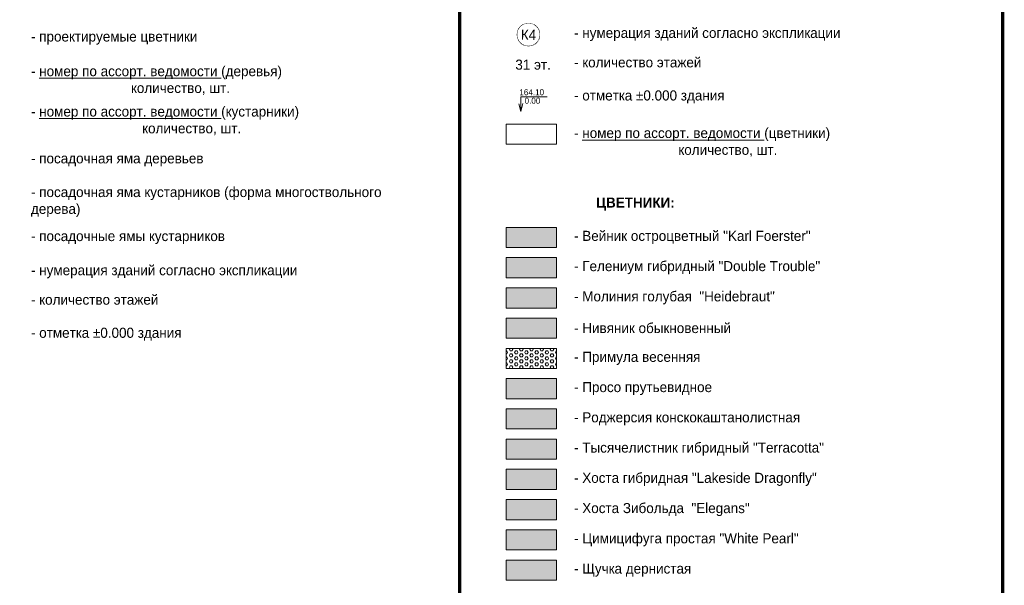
# Model space of a CAD drawing. Header units: millimetres. Extents: x 4385 to 11928, y 17253 to 36963.
# Tile 247 of 256: x 7784 to 7930, y 18672 to 18756. Entities that reach past the tile are written whole.
import ezdxf
from ezdxf.enums import TextEntityAlignment as Align

# ---------------------------------------------------------------- set-up
doc = ezdxf.new("R2010")
doc.units = ezdxf.units.MM
doc.layers.add('ОЗЕЛ_Ботаническая_Р$0$ГП_рамка', color=7, linetype='Continuous', lineweight=15, true_color=0x000000)
doc.layers.add('ОЗЕЛ_Ботаническая_Р$0$ГП_текст_здан_номера_500', color=7, linetype='Continuous', lineweight=5, true_color=0x000000)
doc.layers.add('ОЗЕЛ_Ботаническая_Р$0$Озел_цветники', color=7, linetype='Continuous', lineweight=0)
doc.styles.add('ОЗЕЛ_Ботаническая_Р$0$GENERATED_STYLE_1', font='GOTHIC.TTF')

# ---------------------------------------------------------------- blocks, each defined once
blk = doc.blocks.new('ОЗЕЛ_Ботаническая_Р$0$П(2018)-170801_Пятницкое_ГП(к)$0$Индекс_номер дома')
at = {"layer": 'ОЗЕЛ_Ботаническая_Р$0$ГП_текст_здан_номера_500'}
blk.add_lwpolyline([(2.15, -4.46), (2.55, -4.25), (2.92, -4), (3.27, -3.72), (3.6, -3.41), (3.89, -3.07), (4.16, -2.71), (4.39, -2.32), (4.58, -1.92), (4.74, -1.5), (4.86, -1.06), (4.94, -0.62), (4.98, -0.17), (4.98, 0.28), (4.94, 0.72), (4.86, 1.16), (4.74, 1.6), (4.58, 2.02), (4.39, 2.42), (4.16, 2.81), (3.89, 3.17), (3.6, 3.51), (3.27, 3.82), (2.92, 4.1), (2.55, 4.35), (2.15, 4.56), (1.74, 4.74), (1.31, 4.88), (0.87, 4.98), (0.43, 5.04), (-0.02, 5.06), (-0.47, 5.04), (-0.92, 4.98), (-1.35, 4.88), (-1.78, 4.74), (-2.19, 4.56), (-2.59, 4.35), (-2.96, 4.1), (-3.32, 3.82), (-3.64, 3.51), (-3.94, 3.17), (-4.2, 2.81), (-4.43, 2.42), (-4.63, 2.02), (-4.78, 1.6), (-4.9, 1.16), (-4.98, 0.72), (-5.02, 0.28), (-5.02, -0.17), (-4.98, -0.62), (-4.9, -1.06), (-4.78, -1.5), (-4.63, -1.92), (-4.43, -2.32), (-4.2, -2.71), (-3.94, -3.07), (-3.64, -3.41), (-3.32, -3.72), (-2.96, -4), (-2.59, -4.25), (-2.19, -4.46), (-1.78, -4.64), (-1.35, -4.78), (-0.92, -4.88), (-0.47, -4.94), (-0.02, -4.96), (-0.02, -4.96), (0.43, -4.94), (0.87, -4.88), (1.31, -4.78), (1.74, -4.64)], close=True, dxfattribs=at)
at = {"layer": 'ОЗЕЛ_Ботаническая_Р$0$ГП_текст_здан_номера_500', "style": 'ОЗЕЛ_Ботаническая_Р$0$GENERATED_STYLE_1'}
blk.add_attdef('№ДОМА', text='', height=4, dxfattribs=at).set_placement((-0.02, -0.01), align=Align.MIDDLE_CENTER)
blk.add_wipeout([(2.15, -4.46), (2.55, -4.25), (2.92, -4), (3.27, -3.72), (3.6, -3.41), (3.89, -3.07), (4.16, -2.71), (4.39, -2.32), (4.58, -1.92), (4.74, -1.5), (4.86, -1.06), (4.94, -0.62), (4.98, -0.17), (4.98, 0.28), (4.94, 0.72), (4.86, 1.16), (4.74, 1.6), (4.58, 2.02), (4.39, 2.42), (4.16, 2.81), (3.89, 3.17), (3.6, 3.51), (3.27, 3.82), (2.92, 4.1), (2.55, 4.35), (2.15, 4.56), (1.74, 4.74), (1.31, 4.88), (0.87, 4.98), (0.43, 5.04), (-0.02, 5.06), (-0.47, 5.04), (-0.92, 4.98), (-1.35, 4.88), (-1.78, 4.74), (-2.19, 4.56), (-2.59, 4.35), (-2.96, 4.1), (-3.32, 3.82), (-3.64, 3.51), (-3.94, 3.17), (-4.2, 2.81), (-4.43, 2.42), (-4.63, 2.02), (-4.78, 1.6), (-4.9, 1.16), (-4.98, 0.72), (-5.02, 0.28), (-5.02, -0.17), (-4.98, -0.62), (-4.9, -1.06), (-4.78, -1.5), (-4.63, -1.92), (-4.43, -2.32), (-4.2, -2.71), (-3.94, -3.07), (-3.64, -3.41), (-3.32, -3.72), (-2.96, -4), (-2.59, -4.25), (-2.19, -4.46), (-1.78, -4.64), (-1.35, -4.78), (-0.92, -4.88), (-0.47, -4.94), (-0.02, -4.96), (-0.02, -4.96), (0.43, -4.94), (0.87, -4.88), (1.31, -4.78), (1.74, -4.64)]).dxf.layer = 'ОЗЕЛ_Ботаническая_Р$0$ГП_текст_здан_номера_500'
blk = doc.blocks.new('ОЗЕЛ_Ботаническая_Р')
at = {"layer": 'ОЗЕЛ_Ботаническая_Р$0$Озел_цветники', "true_color": 0xd4ce8c}
h = blk.add_hatch(color=53, dxfattribs=at)
h.dxf.hatch_style = 1
h.paths.add_polyline_path([(7856.02, 18724.95), (7863.52, 18724.95), (7863.52, 18721.95), (7856.02, 18721.95)])
at = {"layer": 'ОЗЕЛ_Ботаническая_Р$0$Озел_цветники', "true_color": 0xf8d731}
h = blk.add_hatch(color=40, dxfattribs=at)
h.dxf.hatch_style = 1
h.paths.add_polyline_path([(7856.02, 18720.45), (7863.52, 18720.45), (7863.52, 18717.45), (7856.02, 18717.45)])
at = {"layer": 'ОЗЕЛ_Ботаническая_Р$0$Озел_цветники', "true_color": 0x7ca500}
h = blk.add_hatch(color=64, dxfattribs=at)
h.dxf.hatch_style = 1
h.paths.add_polyline_path([(7856.02, 18715.95), (7863.52, 18715.95), (7863.52, 18712.95), (7856.02, 18712.95)])
at = {"layer": 'ОЗЕЛ_Ботаническая_Р$0$Озел_цветники', "true_color": 0xe6debc}
h = blk.add_hatch(color=254, dxfattribs=at)
h.dxf.hatch_style = 1
h.paths.add_polyline_path([(7856.02, 18711.45), (7863.52, 18711.45), (7863.52, 18708.45), (7856.02, 18708.45)])
at = {"layer": 'ОЗЕЛ_Ботаническая_Р$0$Озел_цветники', "true_color": 0x000000}
h = blk.add_hatch(dxfattribs=at)
h.set_pattern_fill('HEX', color=18, scale=0.08)
h.set_pattern_definition([(0, (85.7325, 2.03086), (0, 0.439940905), [0.254, -0.508]), (120, (85.7325, 2.03086), (-0.381, -0.219970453), [0.254, -0.508]), (60, (85.9865, 2.03086), (-0.381, 0.219970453), [0.254, -0.508])])
h.paths.add_polyline_path([(7856.02, 18706.95), (7863.52, 18706.95), (7863.52, 18703.95), (7856.02, 18703.95)])
at = {"layer": 'ОЗЕЛ_Ботаническая_Р$0$Озел_цветники', "true_color": 0x9e993d}
h = blk.add_hatch(color=55, dxfattribs=at)
h.dxf.hatch_style = 1
h.paths.add_polyline_path([(7856.02, 18702.45), (7863.52, 18702.45), (7863.52, 18699.45), (7856.02, 18699.45)])
at = {"layer": 'ОЗЕЛ_Ботаническая_Р$0$Озел_цветники', "true_color": 0xffcf9e}
h = blk.add_hatch(color=31, dxfattribs=at)
h.dxf.hatch_style = 1
h.paths.add_polyline_path([(7856.02, 18697.95), (7863.52, 18697.95), (7863.52, 18694.95), (7856.02, 18694.95)])
at = {"layer": 'ОЗЕЛ_Ботаническая_Р$0$Озел_цветники'}
h = blk.add_hatch(color=40, dxfattribs=at)
h.dxf.hatch_style = 1
h.paths.add_polyline_path([(7856.02, 18693.45), (7863.52, 18693.45), (7863.52, 18690.45), (7856.02, 18690.45)])
at = {"layer": 'ОЗЕЛ_Ботаническая_Р$0$Озел_цветники', "true_color": 0xa4db00}
h = blk.add_hatch(color=62, dxfattribs=at)
h.dxf.hatch_style = 1
h.paths.add_polyline_path([(7856.02, 18688.95), (7863.52, 18688.95), (7863.52, 18685.95), (7856.02, 18685.95)])
at = {"layer": 'ОЗЕЛ_Ботаническая_Р$0$Озел_цветники'}
h = blk.add_hatch(color=133, dxfattribs=at)
h.dxf.hatch_style = 1
h.paths.add_polyline_path([(7856.02, 18684.45), (7863.52, 18684.45), (7863.52, 18681.45), (7856.02, 18681.45)])
at = {"layer": 'ОЗЕЛ_Ботаническая_Р$0$Озел_цветники', "true_color": 0x9898cc}
h = blk.add_hatch(color=253, dxfattribs=at)
h.dxf.hatch_style = 1
h.paths.add_polyline_path([(7856.02, 18679.95), (7863.52, 18679.95), (7863.52, 18676.95), (7856.02, 18676.95)])
at = {"layer": 'ОЗЕЛ_Ботаническая_Р$0$Озел_цветники', "true_color": 0xab8854}
h = blk.add_hatch(color=45, dxfattribs=at)
h.dxf.hatch_style = 1
h.paths.add_polyline_path([(7856.02, 18675.45), (7863.52, 18675.45), (7863.52, 18672.45), (7856.02, 18672.45)])
at = {"layer": 'ОЗЕЛ_Ботаническая_Р$0$ГП_рамка', "ltscale": 100}
for p, q in [((7858.19, 18744.38), (7862.1, 18744.38)), ((7858.19, 18744.38), (7858.19, 18742.19)), ((7858.19, 18742.19), (7857.91, 18743.34)), ((7858.19, 18742.19), (7858.48, 18743.37))]:
    blk.add_line(p, q, dxfattribs=at)
at = {"layer": 'ОЗЕЛ_Ботаническая_Р$0$ГП_рамка', "color": 5, "const_width": 0.5}
for points in [[(7768.21, 18832.99), (7849.07, 18832.99), (7849.07, 18507.28), (7768.21, 18507.28)], [(7849.07, 18832.99), (7929.93, 18832.99), (7929.93, 18507.28), (7849.07, 18507.28)]]:
    blk.add_lwpolyline(points, close=True, dxfattribs=at)
at = {"layer": 'ОЗЕЛ_Ботаническая_Р$0$ГП_рамка', "color": 7, "true_color": 0xffffff}
blk.add_lwpolyline([(7856.02, 18740.32), (7863.52, 18740.32), (7863.52, 18737.32), (7856.02, 18737.32)], close=True, dxfattribs=at)
at = {"layer": 'ОЗЕЛ_Ботаническая_Р$0$ГП_рамка'}
for points in [[(7856.02, 18724.95), (7863.52, 18724.95), (7863.52, 18721.95), (7856.02, 18721.95)], [(7856.02, 18720.45), (7863.52, 18720.45), (7863.52, 18717.45), (7856.02, 18717.45)], [(7856.02, 18715.95), (7863.52, 18715.95), (7863.52, 18712.95), (7856.02, 18712.95)], [(7856.02, 18711.45), (7863.52, 18711.45), (7863.52, 18708.45), (7856.02, 18708.45)], [(7856.02, 18706.95), (7863.52, 18706.95), (7863.52, 18703.95), (7856.02, 18703.95)], [(7856.02, 18702.45), (7863.52, 18702.45), (7863.52, 18699.45), (7856.02, 18699.45)], [(7856.02, 18697.95), (7863.52, 18697.95), (7863.52, 18694.95), (7856.02, 18694.95)], [(7856.02, 18693.45), (7863.52, 18693.45), (7863.52, 18690.45), (7856.02, 18690.45)], [(7856.02, 18688.95), (7863.52, 18688.95), (7863.52, 18685.95), (7856.02, 18685.95)], [(7856.02, 18684.45), (7863.52, 18684.45), (7863.52, 18681.45), (7856.02, 18681.45)], [(7856.02, 18679.95), (7863.52, 18679.95), (7863.52, 18676.95), (7856.02, 18676.95)], [(7856.02, 18675.45), (7863.52, 18675.45), (7863.52, 18672.45), (7856.02, 18672.45)]]:
    blk.add_lwpolyline(points, close=True, dxfattribs=at)
at = {"layer": 'ОЗЕЛ_Ботаническая_Р$0$ГП_рамка', "char_height": 1.5, "attachment_point": 4, "style": 'ОЗЕЛ_Ботаническая_Р$0$GENERATED_STYLE_1'}
for s, insert, width in [('- нумерация зданий согласно экспликации', (7866.11, 18753.66), 49.52), ('- проектируемые цветники', (7785.25, 18753.12), 44.0942), ('- количество этажей', (7866.11, 18749.49), 52.6855), ('\\pxql;- {\\Lномер по ассорт. ведомости} (деревья)\\P\\pqc;количество, шт.', (7785.25, 18746.8), 44.5266), ('- отметка %%P0.000 здания', (7866.11, 18744.36), 52.6855), ('\\pxql;- {\\Lномер по ассорт. ведомости} (кустарники)\\P\\pqc;количество, шт.', (7785.25, 18740.8), 47.8567), ('\\pxql;- {\\Lномер по ассорт. ведомости} (цветники)\\P\\pqc;количество, шт.', (7866.11, 18737.6), 45.8133), ('- посадочная яма деревьев', (7785.25, 18734.99), 53.9889), ('- посадочная яма кустарников (форма многоствольного дерева)', (7785.25, 18728.73), 53.9889), ('\\pxqc;{\\fCentury Gothic|b1|i0|c204|p34;ЦВЕТНИКИ:}', (7844.82, 18728.42), 60.8763), ('- посадочные ямы кустарников', (7785.25, 18723.43), 53.9889), ('- Вейник остроцветный "Karl Foerster"', (7866.11, 18723.46), 53.9889), ('- нумерация зданий согласно экспликации', (7785.25, 18718.35), 49.52), ('- Гелениум гибридный "Double Trouble"', (7866.11, 18718.96), 53.9889), ('- количество этажей', (7785.25, 18714.18), 52.6855), ('- Молиния голубая  "Heidebraut"', (7866.11, 18714.46), 53.9889), ('- отметка %%P0.000 здания', (7785.25, 18709.05), 52.6855), ('- Нивяник обыкновенный', (7866.11, 18709.96), 53.9889), ('- Примула весенняя', (7866.11, 18705.46), 53.9889), ('- Просо прутьевидное', (7866.11, 18700.96), 53.9889), ('- Роджерсия конскокаштанолистная', (7866.11, 18696.46), 60.2187), ('- Тысячелистник гибридный "Terracotta"', (7866.11, 18691.96), 53.9889), ('- Хоста гибридная "Lakeside Dragonfly"', (7866.11, 18687.46), 53.9889), ('- Хоста Зибольда  "Elegans"', (7866.11, 18682.96), 53.9889), ('- Цимицифуга простая "White Pearl"', (7866.11, 18678.46), 53.9889), ('- Щучка дернистая', (7866.11, 18673.96), 53.9889)]:
    blk.add_mtext(s, dxfattribs=dict(at, insert=insert, width=width))
at = {"layer": 'ОЗЕЛ_Ботаническая_Р$0$ГП_текст_здан_номера_500', "linetype": 'Continuous', "style": 'ОЗЕЛ_Ботаническая_Р$0$GENERATED_STYLE_1'}
for s, p in [('164.10', (7857.97, 18744.6)), ('0.00', (7858.75, 18743.34))]:
    blk.add_text(s, height=0.9, dxfattribs=at).set_placement(p)
at = {"layer": 'ОЗЕЛ_Ботаническая_Р$0$ГП_текст_здан_номера_500', "linetype": 'Continuous', "insert": (7856.26, 18749.15), "char_height": 1.5, "width": 7.5001, "attachment_point": 4, "style": 'ОЗЕЛ_Ботаническая_Р$0$GENERATED_STYLE_1'}
blk.add_mtext('\\pxqc;31 эт.', dxfattribs=at)
at = {"layer": 'ОЗЕЛ_Ботаническая_Р$0$ГП_текст_здан_номера_500', "linetype": 'Continuous'}
ref = blk.add_blockref('ОЗЕЛ_Ботаническая_Р$0$П(2018)-170801_Пятницкое_ГП(к)$0$Индекс_номер дома', (7859.33, 18753.61), dxfattribs=dict(at, xscale=0.3333333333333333, yscale=0.3333333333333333, zscale=0.3333333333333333))
ref.add_attrib('№ДОМА', 'К4', dxfattribs={"height": 1.5, "rotation": 359.5, "style": 'ОЗЕЛ_Ботаническая_Р$0$GENERATED_STYLE_1'}).set_placement((7859.33, 18753.6), align=Align.MIDDLE_CENTER)

msp = doc.modelspace()

# ---------------------------------------------------------------- block references
msp.add_blockref('ОЗЕЛ_Ботаническая_Р', (0, 0))

doc.saveas('drawing.dxf')
